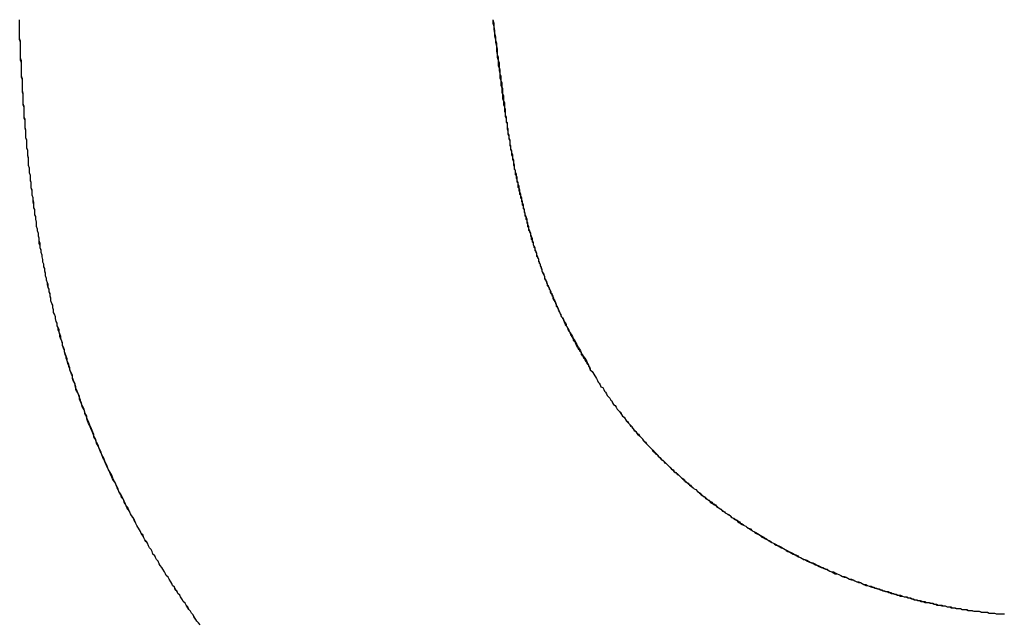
# Model space of a CAD drawing. Extents: x -55 to 3310, y -427 to 1727.
# Tile 36 of 79: x 1013.81 to 1014.911, y 529.299 to 529.975. Entities that reach past the tile are written whole.
import ezdxf

# ---------------------------------------------------------------- set-up
doc = ezdxf.new("R2010")
doc.units = 0
doc.linetypes.add('DURCHGEHEND', pattern=[0])
doc.layers.add('KF_PASSIO_SUB_15_FRONT', color=7, linetype='DURCHGEHEND')

# ---------------------------------------------------------------- blocks, each defined once
blk = doc.blocks.new('KF_PASSIO_SUB_15_FRONT')
at = {"layer": 'KF_PASSIO_SUB_15_FRONT'}
for points in [[(-216.271, -392.464, 0), (-216.273, -392.462, 0), (-216.275, -392.46, 0), (-216.276, -392.458, 0), (-216.278, -392.455, 0), (-216.279, -392.453, 0), (-216.281, -392.451, 0), (-216.282, -392.449, 0), (-216.284, -392.447, 0), (-216.285, -392.444, 0), (-216.287, -392.442, 0), (-216.288, -392.44, 0), (-216.29, -392.438, 0), (-216.291, -392.436, 0), (-216.293, -392.433, 0), (-216.294, -392.431, 0), (-216.296, -392.429, 0), (-216.297, -392.427, 0), (-216.299, -392.424, 0), (-216.3, -392.422, 0), (-216.302, -392.42, 0), (-216.303, -392.418, 0), (-216.304, -392.416, 0), (-216.306, -392.413, 0), (-216.307, -392.411, 0), (-216.309, -392.409, 0), (-216.31, -392.407, 0), (-216.311, -392.405, 0), (-216.313, -392.402, 0), (-216.314, -392.4, 0), (-216.316, -392.398, 0), (-216.317, -392.396, 0), (-216.318, -392.393, 0), (-216.32, -392.391, 0), (-216.321, -392.389, 0), (-216.322, -392.387, 0), (-216.324, -392.385, 0), (-216.325, -392.382, 0), (-216.326, -392.38, 0), (-216.328, -392.378, 0), (-216.329, -392.376, 0), (-216.33, -392.373, 0), (-216.331, -392.371, 0), (-216.333, -392.369, 0), (-216.334, -392.367, 0), (-216.335, -392.365, 0), (-216.337, -392.362, 0), (-216.338, -392.36, 0), (-216.339, -392.358, 0), (-216.34, -392.356, 0), (-216.342, -392.353, 0), (-216.343, -392.351, 0), (-216.344, -392.349, 0), (-216.345, -392.347, 0), (-216.346, -392.344, 0), (-216.348, -392.342, 0), (-216.349, -392.34, 0), (-216.35, -392.338, 0), (-216.351, -392.336, 0), (-216.352, -392.333, 0), (-216.354, -392.331, 0), (-216.355, -392.329, 0), (-216.356, -392.327, 0), (-216.357, -392.324, 0), (-216.358, -392.322, 0), (-216.359, -392.32, 0), (-216.36, -392.318, 0), (-216.362, -392.315, 0), (-216.363, -392.313, 0), (-216.364, -392.311, 0), (-216.365, -392.308, 0), (-216.366, -392.306, 0), (-216.367, -392.304, 0), (-216.368, -392.302, 0), (-216.369, -392.299, 0), (-216.37, -392.297, 0), (-216.371, -392.295, 0), (-216.372, -392.293, 0), (-216.374, -392.29, 0), (-216.375, -392.288, 0), (-216.376, -392.286, 0), (-216.377, -392.284, 0), (-216.378, -392.281, 0), (-216.379, -392.279, 0), (-216.38, -392.277, 0), (-216.381, -392.274, 0), (-216.382, -392.272, 0), (-216.383, -392.27, 0), (-216.384, -392.267, 0), (-216.385, -392.265, 0), (-216.386, -392.263, 0), (-216.387, -392.261, 0), (-216.388, -392.258, 0), (-216.389, -392.256, 0), (-216.39, -392.254, 0), (-216.39, -392.251, 0), (-216.391, -392.249, 0), (-216.392, -392.247, 0), (-216.393, -392.244, 0), (-216.394, -392.242, 0), (-216.395, -392.24, 0), (-216.396, -392.237, 0), (-216.397, -392.235, 0), (-216.398, -392.233, 0), (-216.399, -392.23, 0), (-216.4, -392.228, 0), (-216.4, -392.226, 0), (-216.401, -392.223, 0), (-216.402, -392.221, 0), (-216.403, -392.219, 0), (-216.404, -392.216, 0), (-216.405, -392.214, 0), (-216.406, -392.212, 0), (-216.406, -392.209, 0), (-216.407, -392.207, 0), (-216.408, -392.205, 0), (-216.409, -392.202, 0), (-216.41, -392.2, 0), (-216.411, -392.197, 0), (-216.411, -392.195, 0), (-216.412, -392.193, 0), (-216.413, -392.19, 0), (-216.414, -392.188, 0), (-216.414, -392.185, 0), (-216.415, -392.183, 0), (-216.416, -392.181, 0), (-216.417, -392.178, 0), (-216.418, -392.176, 0), (-216.418, -392.173, 0), (-216.419, -392.171, 0), (-216.42, -392.169, 0), (-216.421, -392.166, 0), (-216.421, -392.164, 0), (-216.422, -392.161, 0), (-216.423, -392.159, 0), (-216.423, -392.157, 0), (-216.424, -392.154, 0), (-216.425, -392.152, 0), (-216.425, -392.149, 0), (-216.426, -392.147, 0), (-216.427, -392.144, 0), (-216.427, -392.142, 0), (-216.428, -392.139, 0), (-216.429, -392.137, 0), (-216.429, -392.134, 0), (-216.43, -392.132, 0), (-216.431, -392.13, 0), (-216.431, -392.127, 0), (-216.432, -392.125, 0), (-216.433, -392.122, 0), (-216.433, -392.12, 0), (-216.434, -392.117, 0), (-216.435, -392.115, 0), (-216.435, -392.112, 0), (-216.436, -392.11, 0), (-216.436, -392.107, 0), (-216.437, -392.105, 0), (-216.438, -392.102, 0), (-216.438, -392.099, 0), (-216.439, -392.097, 0), (-216.439, -392.094, 0), (-216.44, -392.092, 0), (-216.44, -392.089, 0), (-216.441, -392.087, 0), (-216.441, -392.084, 0), (-216.442, -392.082, 0), (-216.443, -392.079, 0), (-216.443, -392.077, 0), (-216.444, -392.074, 0), (-216.444, -392.071, 0), (-216.445, -392.069, 0), (-216.445, -392.066, 0), (-216.446, -392.064, 0), (-216.446, -392.061, 0), (-216.447, -392.059, 0), (-216.447, -392.056, 0), (-216.448, -392.053, 0), (-216.448, -392.051, 0), (-216.449, -392.048, 0), (-216.449, -392.045, 0), (-216.45, -392.043, 0), (-216.45, -392.04, 0), (-216.45, -392.038, 0), (-216.451, -392.035, 0), (-216.451, -392.032, 0), (-216.452, -392.03, 0), (-216.452, -392.027, 0), (-216.453, -392.024, 0), (-216.453, -392.022, 0), (-216.454, -392.019, 0), (-216.454, -392.016, 0), (-216.454, -392.014, 0), (-216.455, -392.011, 0), (-216.455, -392.008, 0), (-216.456, -392.006, 0), (-216.456, -392.003, 0), (-216.456, -392, 0), (-216.457, -391.998, 0), (-216.457, -391.995, 0), (-216.457, -391.992, 0), (-216.458, -391.989, 0), (-216.458, -391.987, 0), (-216.459, -391.984, 0), (-216.459, -391.981, 0), (-216.459, -391.978, 0), (-216.46, -391.976, 0), (-216.46, -391.973, 0), (-216.46, -391.97, 0), (-216.461, -391.967, 0), (-216.461, -391.965, 0), (-216.461, -391.962, 0), (-216.462, -391.959, 0), (-216.462, -391.956, 0), (-216.462, -391.954, 0), (-216.463, -391.951, 0), (-216.463, -391.948, 0), (-216.463, -391.945, 0), (-216.463, -391.942, 0), (-216.464, -391.939, 0), (-216.464, -391.937, 0), (-216.464, -391.934, 0), (-216.465, -391.931, 0), (-216.465, -391.928, 0), (-216.465, -391.925, 0), (-216.465, -391.922, 0), (-216.466, -391.92, 0), (-216.466, -391.917, 0), (-216.466, -391.914, 0), (-216.466, -391.911, 0), (-216.467, -391.908, 0), (-216.467, -391.905, 0), (-216.467, -391.902, 0), (-216.467, -391.899, 0), (-216.468, -391.897, 0), (-216.468, -391.894, 0), (-216.468, -391.891, 0), (-216.468, -391.888, 0), (-216.468, -391.885, 0), (-216.469, -391.882, 0), (-216.469, -391.879, 0), (-216.469, -391.876, 0), (-216.469, -391.873, 0), (-216.469, -391.87, 0), (-216.47, -391.867, 0), (-216.47, -391.864, 0), (-216.47, -391.861, 0), (-216.47, -391.858, 0), (-216.47, -391.855, 0), (-216.471, -391.852, 0), (-216.471, -391.849, 0), (-216.471, -391.846, 0), (-216.471, -391.843, 0), (-216.471, -391.84, 0), (-216.471, -391.837, 0), (-216.471, -391.834, 0), (-216.472, -391.831, 0), (-216.472, -391.828, 0), (-216.472, -391.825, 0), (-216.472, -391.822, 0), (-216.472, -391.819, 0), (-216.472, -391.816, 0), (-216.472, -391.813, 0), (-216.473, -391.81, 0), (-216.473, -391.806, 0), (-216.473, -391.803, 0), (-216.473, -391.8, 0), (-216.473, -391.797, 0), (-216.473, -391.794, 0), (-216.473, -391.791, 0), (-216.473, -391.788, 0)], [(-216.271, -392.464, 0), (-216.273, -392.462, 0), (-216.275, -392.46, 0), (-216.276, -392.458, 0), (-216.278, -392.456, 0), (-216.279, -392.453, 0), (-216.281, -392.451, 0), (-216.282, -392.449, 0), (-216.284, -392.447, 0), (-216.285, -392.445, 0), (-216.287, -392.442, 0), (-216.288, -392.44, 0), (-216.29, -392.438, 0), (-216.291, -392.436, 0), (-216.293, -392.433, 0), (-216.294, -392.431, 0), (-216.296, -392.429, 0), (-216.297, -392.427, 0), (-216.299, -392.425, 0), (-216.3, -392.422, 0), (-216.302, -392.42, 0), (-216.303, -392.418, 0), (-216.304, -392.416, 0), (-216.306, -392.413, 0), (-216.307, -392.411, 0), (-216.309, -392.409, 0), (-216.31, -392.407, 0), (-216.311, -392.405, 0), (-216.313, -392.402, 0), (-216.314, -392.4, 0), (-216.316, -392.398, 0), (-216.317, -392.396, 0), (-216.318, -392.393, 0), (-216.32, -392.391, 0), (-216.321, -392.389, 0), (-216.322, -392.387, 0), (-216.324, -392.385, 0), (-216.325, -392.382, 0), (-216.326, -392.38, 0), (-216.328, -392.378, 0), (-216.329, -392.376, 0), (-216.33, -392.373, 0), (-216.332, -392.371, 0), (-216.333, -392.369, 0), (-216.334, -392.367, 0), (-216.335, -392.364, 0), (-216.337, -392.362, 0), (-216.338, -392.36, 0), (-216.339, -392.358, 0), (-216.341, -392.355, 0), (-216.342, -392.353, 0), (-216.343, -392.351, 0), (-216.344, -392.349, 0), (-216.345, -392.346, 0), (-216.347, -392.344, 0), (-216.348, -392.342, 0), (-216.349, -392.34, 0), (-216.35, -392.337, 0), (-216.352, -392.335, 0), (-216.353, -392.333, 0), (-216.354, -392.331, 0), (-216.355, -392.328, 0), (-216.356, -392.326, 0), (-216.357, -392.324, 0), (-216.359, -392.322, 0), (-216.36, -392.319, 0), (-216.361, -392.317, 0), (-216.362, -392.315, 0), (-216.363, -392.312, 0), (-216.364, -392.31, 0), (-216.365, -392.308, 0), (-216.366, -392.306, 0), (-216.368, -392.303, 0), (-216.369, -392.301, 0), (-216.37, -392.299, 0), (-216.371, -392.297, 0), (-216.372, -392.294, 0), (-216.373, -392.292, 0), (-216.374, -392.29, 0), (-216.375, -392.287, 0), (-216.376, -392.285, 0), (-216.377, -392.283, 0), (-216.378, -392.28, 0), (-216.379, -392.278, 0), (-216.38, -392.276, 0), (-216.381, -392.274, 0), (-216.382, -392.271, 0), (-216.383, -392.269, 0), (-216.384, -392.267, 0), (-216.385, -392.264, 0), (-216.386, -392.262, 0), (-216.387, -392.26, 0), (-216.388, -392.257, 0), (-216.389, -392.255, 0), (-216.39, -392.253, 0), (-216.391, -392.25, 0), (-216.392, -392.248, 0), (-216.393, -392.246, 0), (-216.394, -392.243, 0), (-216.395, -392.241, 0), (-216.396, -392.239, 0), (-216.397, -392.236, 0), (-216.398, -392.234, 0), (-216.398, -392.231, 0), (-216.399, -392.229, 0), (-216.4, -392.227, 0), (-216.401, -392.224, 0), (-216.402, -392.222, 0), (-216.403, -392.22, 0), (-216.404, -392.217, 0), (-216.405, -392.215, 0), (-216.405, -392.213, 0), (-216.406, -392.21, 0), (-216.407, -392.208, 0), (-216.408, -392.205, 0), (-216.409, -392.203, 0), (-216.41, -392.201, 0), (-216.41, -392.198, 0), (-216.411, -392.196, 0), (-216.412, -392.193, 0), (-216.413, -392.191, 0), (-216.414, -392.189, 0), (-216.414, -392.186, 0), (-216.415, -392.184, 0), (-216.416, -392.181, 0), (-216.417, -392.179, 0), (-216.417, -392.177, 0), (-216.418, -392.174, 0), (-216.419, -392.172, 0), (-216.42, -392.169, 0), (-216.42, -392.167, 0), (-216.421, -392.164, 0), (-216.422, -392.162, 0), (-216.423, -392.159, 0), (-216.423, -392.157, 0), (-216.424, -392.155, 0), (-216.425, -392.152, 0), (-216.425, -392.15, 0), (-216.426, -392.147, 0), (-216.427, -392.145, 0), (-216.428, -392.142, 0), (-216.428, -392.14, 0), (-216.429, -392.137, 0), (-216.43, -392.135, 0), (-216.43, -392.132, 0), (-216.431, -392.13, 0), (-216.431, -392.127, 0), (-216.432, -392.125, 0), (-216.433, -392.122, 0), (-216.433, -392.12, 0), (-216.434, -392.117, 0), (-216.435, -392.115, 0), (-216.435, -392.112, 0), (-216.436, -392.11, 0), (-216.436, -392.107, 0), (-216.437, -392.105, 0), (-216.438, -392.102, 0), (-216.438, -392.1, 0), (-216.439, -392.097, 0), (-216.439, -392.095, 0), (-216.44, -392.092, 0), (-216.44, -392.089, 0), (-216.441, -392.087, 0), (-216.442, -392.084, 0), (-216.442, -392.082, 0), (-216.443, -392.079, 0), (-216.443, -392.077, 0), (-216.444, -392.074, 0), (-216.444, -392.072, 0), (-216.445, -392.069, 0), (-216.445, -392.066, 0), (-216.446, -392.064, 0), (-216.446, -392.061, 0), (-216.447, -392.059, 0), (-216.447, -392.056, 0), (-216.448, -392.053, 0), (-216.448, -392.051, 0), (-216.449, -392.048, 0), (-216.449, -392.046, 0), (-216.45, -392.043, 0), (-216.45, -392.04, 0), (-216.451, -392.038, 0), (-216.451, -392.035, 0), (-216.451, -392.032, 0), (-216.452, -392.03, 0), (-216.452, -392.027, 0), (-216.453, -392.024, 0), (-216.453, -392.022, 0), (-216.454, -392.019, 0), (-216.454, -392.016, 0), (-216.454, -392.014, 0), (-216.455, -392.011, 0), (-216.455, -392.008, 0), (-216.456, -392.006, 0), (-216.456, -392.003, 0), (-216.456, -392, 0), (-216.457, -391.998, 0), (-216.457, -391.995, 0), (-216.458, -391.992, 0), (-216.458, -391.99, 0), (-216.458, -391.987, 0), (-216.459, -391.984, 0), (-216.459, -391.981, 0), (-216.459, -391.979, 0), (-216.46, -391.976, 0), (-216.46, -391.973, 0), (-216.46, -391.97, 0), (-216.461, -391.968, 0), (-216.461, -391.965, 0), (-216.461, -391.962, 0), (-216.462, -391.959, 0), (-216.462, -391.957, 0), (-216.462, -391.954, 0), (-216.463, -391.951, 0), (-216.463, -391.948, 0), (-216.463, -391.946, 0), (-216.463, -391.943, 0), (-216.464, -391.94, 0), (-216.464, -391.937, 0), (-216.464, -391.934, 0), (-216.465, -391.932, 0), (-216.465, -391.929, 0), (-216.465, -391.926, 0), (-216.465, -391.923, 0), (-216.466, -391.92, 0), (-216.466, -391.917, 0), (-216.466, -391.915, 0), (-216.466, -391.912, 0), (-216.467, -391.909, 0), (-216.467, -391.906, 0), (-216.467, -391.903, 0), (-216.467, -391.9, 0), (-216.468, -391.898, 0), (-216.468, -391.895, 0), (-216.468, -391.892, 0), (-216.468, -391.889, 0), (-216.468, -391.886, 0), (-216.469, -391.883, 0), (-216.469, -391.88, 0), (-216.469, -391.877, 0), (-216.469, -391.874, 0), (-216.469, -391.871, 0), (-216.47, -391.869, 0), (-216.47, -391.866, 0), (-216.47, -391.863, 0), (-216.47, -391.86, 0), (-216.47, -391.857, 0), (-216.47, -391.854, 0), (-216.471, -391.851, 0), (-216.471, -391.848, 0), (-216.471, -391.845, 0), (-216.471, -391.842, 0), (-216.471, -391.839, 0), (-216.471, -391.836, 0), (-216.472, -391.833, 0), (-216.472, -391.83, 0), (-216.472, -391.827, 0), (-216.472, -391.824, 0), (-216.472, -391.821, 0), (-216.472, -391.818, 0), (-216.472, -391.815, 0), (-216.472, -391.812, 0), (-216.473, -391.809, 0), (-216.473, -391.806, 0), (-216.473, -391.803, 0), (-216.473, -391.8, 0), (-216.473, -391.797, 0), (-216.473, -391.794, 0), (-216.473, -391.791, 0), (-216.473, -391.788, 0)], [(-215.944, -391.788, 0), (-215.944, -391.792, 0), (-215.943, -391.795, 0), (-215.943, -391.799, 0), (-215.942, -391.803, 0), (-215.942, -391.806, 0), (-215.941, -391.81, 0), (-215.941, -391.813, 0), (-215.94, -391.817, 0), (-215.94, -391.82, 0), (-215.94, -391.823, 0), (-215.939, -391.827, 0), (-215.939, -391.83, 0), (-215.938, -391.833, 0), (-215.938, -391.836, 0), (-215.938, -391.839, 0), (-215.937, -391.842, 0), (-215.937, -391.845, 0), (-215.936, -391.848, 0), (-215.936, -391.851, 0), (-215.936, -391.853, 0), (-215.935, -391.856, 0), (-215.935, -391.859, 0), (-215.935, -391.861, 0), (-215.934, -391.864, 0), (-215.934, -391.866, 0), (-215.934, -391.869, 0), (-215.933, -391.871, 0), (-215.933, -391.874, 0), (-215.933, -391.876, 0), (-215.932, -391.879, 0), (-215.932, -391.881, 0), (-215.932, -391.883, 0), (-215.931, -391.885, 0), (-215.931, -391.888, 0), (-215.931, -391.89, 0), (-215.93, -391.892, 0), (-215.93, -391.894, 0), (-215.93, -391.896, 0), (-215.929, -391.898, 0), (-215.929, -391.9, 0), (-215.929, -391.902, 0), (-215.928, -391.904, 0), (-215.928, -391.906, 0), (-215.928, -391.908, 0), (-215.928, -391.91, 0), (-215.927, -391.912, 0), (-215.927, -391.914, 0), (-215.927, -391.916, 0), (-215.926, -391.918, 0), (-215.926, -391.919, 0), (-215.926, -391.921, 0), (-215.925, -391.923, 0), (-215.925, -391.925, 0), (-215.925, -391.926, 0), (-215.925, -391.928, 0), (-215.924, -391.93, 0), (-215.924, -391.931, 0), (-215.924, -391.933, 0), (-215.923, -391.935, 0), (-215.923, -391.936, 0), (-215.923, -391.938, 0), (-215.923, -391.939, 0), (-215.922, -391.941, 0), (-215.922, -391.943, 0), (-215.922, -391.944, 0), (-215.921, -391.946, 0), (-215.921, -391.947, 0), (-215.921, -391.949, 0), (-215.921, -391.95, 0), (-215.92, -391.952, 0), (-215.92, -391.953, 0), (-215.92, -391.955, 0), (-215.919, -391.956, 0), (-215.919, -391.958, 0), (-215.919, -391.959, 0), (-215.919, -391.961, 0), (-215.918, -391.962, 0), (-215.918, -391.963, 0), (-215.918, -391.965, 0), (-215.917, -391.966, 0), (-215.917, -391.968, 0), (-215.917, -391.969, 0), (-215.916, -391.97, 0), (-215.916, -391.972, 0), (-215.916, -391.973, 0), (-215.916, -391.975, 0), (-215.915, -391.976, 0), (-215.915, -391.977, 0), (-215.915, -391.979, 0), (-215.914, -391.98, 0), (-215.914, -391.982, 0), (-215.914, -391.983, 0), (-215.913, -391.984, 0), (-215.913, -391.986, 0), (-215.913, -391.987, 0), (-215.912, -391.988, 0), (-215.912, -391.99, 0), (-215.912, -391.991, 0), (-215.911, -391.992, 0), (-215.911, -391.994, 0), (-215.911, -391.995, 0), (-215.91, -391.996, 0), (-215.91, -391.998, 0), (-215.91, -391.999, 0), (-215.909, -392, 0), (-215.909, -392.002, 0), (-215.909, -392.003, 0), (-215.908, -392.004, 0), (-215.908, -392.006, 0), (-215.908, -392.007, 0), (-215.907, -392.008, 0), (-215.907, -392.01, 0), (-215.907, -392.011, 0), (-215.906, -392.012, 0), (-215.906, -392.014, 0), (-215.906, -392.015, 0), (-215.905, -392.016, 0), (-215.905, -392.018, 0), (-215.905, -392.019, 0), (-215.904, -392.02, 0), (-215.904, -392.022, 0), (-215.904, -392.023, 0), (-215.903, -392.024, 0), (-215.903, -392.025, 0), (-215.902, -392.027, 0), (-215.902, -392.028, 0), (-215.902, -392.029, 0), (-215.901, -392.031, 0), (-215.901, -392.032, 0), (-215.901, -392.033, 0), (-215.9, -392.034, 0), (-215.9, -392.036, 0), (-215.899, -392.037, 0), (-215.899, -392.038, 0), (-215.899, -392.039, 0), (-215.898, -392.041, 0), (-215.898, -392.042, 0), (-215.897, -392.043, 0), (-215.897, -392.044, 0), (-215.897, -392.046, 0), (-215.896, -392.047, 0), (-215.896, -392.048, 0), (-215.895, -392.049, 0), (-215.895, -392.051, 0), (-215.895, -392.052, 0), (-215.894, -392.053, 0), (-215.894, -392.054, 0), (-215.893, -392.055, 0), (-215.893, -392.057, 0), (-215.893, -392.058, 0), (-215.892, -392.059, 0), (-215.892, -392.06, 0), (-215.891, -392.061, 0), (-215.891, -392.063, 0), (-215.89, -392.064, 0), (-215.89, -392.065, 0), (-215.89, -392.066, 0), (-215.889, -392.067, 0), (-215.889, -392.069, 0), (-215.888, -392.07, 0), (-215.888, -392.071, 0), (-215.887, -392.072, 0), (-215.887, -392.073, 0), (-215.886, -392.075, 0), (-215.886, -392.076, 0), (-215.886, -392.077, 0), (-215.885, -392.078, 0), (-215.885, -392.079, 0), (-215.884, -392.08, 0), (-215.884, -392.082, 0), (-215.883, -392.083, 0), (-215.883, -392.084, 0), (-215.882, -392.085, 0), (-215.882, -392.086, 0), (-215.881, -392.088, 0), (-215.881, -392.089, 0), (-215.88, -392.09, 0), (-215.88, -392.091, 0), (-215.879, -392.092, 0), (-215.879, -392.093, 0), (-215.878, -392.094, 0), (-215.878, -392.096, 0), (-215.877, -392.097, 0), (-215.877, -392.098, 0), (-215.876, -392.099, 0), (-215.876, -392.1, 0), (-215.875, -392.101, 0), (-215.875, -392.103, 0), (-215.874, -392.104, 0), (-215.874, -392.105, 0), (-215.873, -392.106, 0), (-215.873, -392.107, 0), (-215.872, -392.108, 0), (-215.872, -392.109, 0), (-215.871, -392.111, 0), (-215.871, -392.112, 0), (-215.87, -392.113, 0), (-215.87, -392.114, 0), (-215.869, -392.115, 0), (-215.869, -392.116, 0), (-215.868, -392.117, 0), (-215.868, -392.119, 0), (-215.867, -392.12, 0), (-215.866, -392.121, 0), (-215.866, -392.122, 0), (-215.865, -392.123, 0), (-215.865, -392.124, 0), (-215.864, -392.125, 0), (-215.864, -392.126, 0), (-215.863, -392.128, 0), (-215.863, -392.129, 0), (-215.862, -392.13, 0), (-215.861, -392.131, 0), (-215.861, -392.132, 0), (-215.86, -392.133, 0), (-215.86, -392.134, 0), (-215.859, -392.136, 0), (-215.858, -392.137, 0), (-215.858, -392.138, 0), (-215.857, -392.139, 0), (-215.857, -392.14, 0), (-215.856, -392.141, 0), (-215.856, -392.142, 0), (-215.855, -392.143, 0), (-215.854, -392.145, 0), (-215.854, -392.146, 0), (-215.853, -392.147, 0), (-215.852, -392.148, 0), (-215.852, -392.149, 0), (-215.851, -392.15, 0), (-215.851, -392.151, 0), (-215.85, -392.153, 0), (-215.849, -392.154, 0), (-215.849, -392.155, 0), (-215.848, -392.156, 0), (-215.847, -392.157, 0), (-215.847, -392.158, 0), (-215.846, -392.159, 0), (-215.845, -392.16, 0), (-215.845, -392.162, 0), (-215.844, -392.163, 0), (-215.843, -392.164, 0), (-215.843, -392.165, 0), (-215.842, -392.166, 0), (-215.841, -392.167, 0), (-215.841, -392.168, 0), (-215.84, -392.17, 0), (-215.839, -392.171, 0), (-215.839, -392.172, 0), (-215.838, -392.173, 0), (-215.837, -392.174, 0), (-215.837, -392.175, 0), (-215.836, -392.176, 0), (-215.835, -392.178, 0), (-215.835, -392.179, 0)], [(-215.944, -391.788, 0), (-215.943, -391.792, 0), (-215.943, -391.796, 0), (-215.942, -391.8, 0), (-215.942, -391.803, 0), (-215.941, -391.807, 0), (-215.941, -391.811, 0), (-215.94, -391.814, 0), (-215.94, -391.817, 0), (-215.939, -391.821, 0), (-215.939, -391.824, 0), (-215.939, -391.827, 0), (-215.938, -391.83, 0), (-215.938, -391.833, 0), (-215.937, -391.836, 0), (-215.937, -391.838, 0), (-215.937, -391.841, 0), (-215.936, -391.844, 0), (-215.936, -391.846, 0), (-215.936, -391.849, 0), (-215.935, -391.851, 0), (-215.935, -391.854, 0), (-215.935, -391.856, 0), (-215.934, -391.858, 0), (-215.934, -391.861, 0), (-215.934, -391.863, 0), (-215.933, -391.865, 0), (-215.933, -391.867, 0), (-215.933, -391.869, 0), (-215.933, -391.871, 0), (-215.932, -391.873, 0), (-215.932, -391.875, 0), (-215.932, -391.877, 0), (-215.932, -391.879, 0), (-215.931, -391.881, 0), (-215.931, -391.883, 0), (-215.931, -391.884, 0), (-215.931, -391.886, 0), (-215.93, -391.888, 0), (-215.93, -391.89, 0), (-215.93, -391.891, 0), (-215.93, -391.893, 0), (-215.93, -391.895, 0), (-215.929, -391.897, 0), (-215.929, -391.898, 0), (-215.929, -391.9, 0), (-215.929, -391.902, 0), (-215.928, -391.903, 0), (-215.928, -391.905, 0), (-215.928, -391.907, 0), (-215.928, -391.908, 0), (-215.927, -391.91, 0), (-215.927, -391.912, 0), (-215.927, -391.913, 0), (-215.927, -391.915, 0), (-215.926, -391.917, 0), (-215.926, -391.918, 0), (-215.926, -391.92, 0), (-215.925, -391.922, 0), (-215.925, -391.923, 0), (-215.925, -391.925, 0), (-215.925, -391.927, 0), (-215.924, -391.929, 0), (-215.924, -391.93, 0), (-215.924, -391.932, 0), (-215.923, -391.934, 0), (-215.923, -391.936, 0), (-215.923, -391.937, 0), (-215.922, -391.939, 0), (-215.922, -391.941, 0), (-215.922, -391.943, 0), (-215.921, -391.945, 0), (-215.921, -391.947, 0), (-215.921, -391.948, 0), (-215.92, -391.95, 0), (-215.92, -391.952, 0), (-215.92, -391.954, 0), (-215.919, -391.956, 0), (-215.919, -391.958, 0), (-215.918, -391.96, 0), (-215.918, -391.962, 0), (-215.917, -391.964, 0), (-215.917, -391.966, 0), (-215.917, -391.968, 0), (-215.916, -391.97, 0), (-215.916, -391.972, 0), (-215.915, -391.974, 0), (-215.915, -391.976, 0), (-215.914, -391.978, 0), (-215.914, -391.98, 0), (-215.913, -391.983, 0), (-215.913, -391.985, 0), (-215.912, -391.987, 0), (-215.912, -391.989, 0), (-215.911, -391.991, 0), (-215.911, -391.993, 0), (-215.91, -391.995, 0), (-215.91, -391.998, 0), (-215.909, -392, 0), (-215.909, -392.002, 0), (-215.908, -392.004, 0), (-215.908, -392.006, 0), (-215.907, -392.008, 0), (-215.906, -392.011, 0), (-215.906, -392.013, 0), (-215.905, -392.015, 0), (-215.905, -392.017, 0), (-215.904, -392.019, 0), (-215.904, -392.022, 0), (-215.903, -392.024, 0), (-215.902, -392.026, 0), (-215.902, -392.028, 0), (-215.901, -392.03, 0), (-215.9, -392.032, 0), (-215.9, -392.035, 0), (-215.899, -392.037, 0), (-215.899, -392.039, 0), (-215.898, -392.041, 0), (-215.897, -392.043, 0), (-215.897, -392.045, 0), (-215.896, -392.047, 0), (-215.895, -392.049, 0), (-215.895, -392.051, 0), (-215.894, -392.053, 0), (-215.893, -392.055, 0), (-215.893, -392.057, 0), (-215.892, -392.059, 0), (-215.891, -392.061, 0), (-215.891, -392.063, 0), (-215.89, -392.065, 0), (-215.889, -392.067, 0), (-215.889, -392.069, 0), (-215.888, -392.071, 0), (-215.887, -392.073, 0), (-215.886, -392.075, 0), (-215.886, -392.077, 0), (-215.885, -392.079, 0), (-215.884, -392.081, 0), (-215.883, -392.083, 0), (-215.883, -392.085, 0), (-215.882, -392.086, 0), (-215.881, -392.088, 0), (-215.88, -392.09, 0), (-215.88, -392.092, 0), (-215.879, -392.094, 0), (-215.878, -392.095, 0), (-215.877, -392.097, 0), (-215.877, -392.099, 0), (-215.876, -392.101, 0), (-215.875, -392.102, 0), (-215.874, -392.104, 0), (-215.873, -392.106, 0), (-215.873, -392.108, 0), (-215.872, -392.109, 0), (-215.871, -392.111, 0), (-215.87, -392.113, 0), (-215.869, -392.115, 0), (-215.869, -392.116, 0), (-215.868, -392.118, 0), (-215.867, -392.12, 0), (-215.866, -392.121, 0), (-215.865, -392.123, 0), (-215.864, -392.125, 0), (-215.863, -392.126, 0), (-215.862, -392.128, 0), (-215.862, -392.13, 0), (-215.861, -392.131, 0), (-215.86, -392.133, 0), (-215.859, -392.135, 0), (-215.858, -392.137, 0), (-215.857, -392.138, 0), (-215.856, -392.14, 0), (-215.855, -392.142, 0), (-215.854, -392.144, 0), (-215.853, -392.145, 0), (-215.852, -392.147, 0), (-215.851, -392.149, 0), (-215.85, -392.151, 0), (-215.849, -392.153, 0), (-215.848, -392.154, 0), (-215.847, -392.156, 0), (-215.846, -392.158, 0), (-215.845, -392.16, 0), (-215.844, -392.162, 0), (-215.843, -392.164, 0), (-215.841, -392.166, 0), (-215.84, -392.168, 0), (-215.839, -392.17, 0), (-215.838, -392.172, 0), (-215.837, -392.174, 0), (-215.836, -392.177, 0), (-215.835, -392.179, 0)], [(-215.835, -392.179, 0), (-215.833, -392.181, 0), (-215.832, -392.182, 0), (-215.831, -392.184, 0), (-215.83, -392.186, 0), (-215.829, -392.187, 0), (-215.828, -392.189, 0), (-215.827, -392.191, 0), (-215.826, -392.193, 0), (-215.825, -392.194, 0), (-215.824, -392.196, 0), (-215.823, -392.198, 0), (-215.821, -392.199, 0), (-215.82, -392.201, 0), (-215.819, -392.203, 0), (-215.818, -392.204, 0), (-215.817, -392.206, 0), (-215.816, -392.208, 0), (-215.815, -392.209, 0), (-215.813, -392.211, 0), (-215.812, -392.213, 0), (-215.811, -392.214, 0), (-215.81, -392.216, 0), (-215.809, -392.218, 0), (-215.807, -392.219, 0), (-215.806, -392.221, 0), (-215.805, -392.223, 0), (-215.804, -392.224, 0), (-215.802, -392.226, 0), (-215.801, -392.227, 0), (-215.8, -392.229, 0), (-215.799, -392.231, 0), (-215.797, -392.232, 0), (-215.796, -392.234, 0), (-215.795, -392.235, 0), (-215.794, -392.237, 0), (-215.792, -392.239, 0), (-215.791, -392.24, 0), (-215.79, -392.242, 0), (-215.788, -392.243, 0), (-215.787, -392.245, 0), (-215.786, -392.247, 0), (-215.784, -392.248, 0), (-215.783, -392.25, 0), (-215.782, -392.251, 0), (-215.78, -392.253, 0), (-215.779, -392.254, 0), (-215.777, -392.256, 0), (-215.776, -392.257, 0), (-215.775, -392.259, 0), (-215.773, -392.26, 0), (-215.772, -392.262, 0), (-215.771, -392.263, 0), (-215.769, -392.265, 0), (-215.768, -392.266, 0), (-215.766, -392.268, 0), (-215.765, -392.269, 0), (-215.763, -392.271, 0), (-215.762, -392.272, 0), (-215.76, -392.274, 0), (-215.759, -392.275, 0), (-215.758, -392.277, 0), (-215.756, -392.278, 0), (-215.755, -392.28, 0), (-215.753, -392.281, 0), (-215.752, -392.283, 0), (-215.75, -392.284, 0), (-215.749, -392.285, 0), (-215.747, -392.287, 0), (-215.746, -392.288, 0), (-215.744, -392.29, 0), (-215.743, -392.291, 0), (-215.741, -392.293, 0), (-215.74, -392.294, 0), (-215.738, -392.295, 0), (-215.736, -392.297, 0), (-215.735, -392.298, 0), (-215.733, -392.3, 0), (-215.732, -392.301, 0), (-215.73, -392.302, 0), (-215.729, -392.304, 0), (-215.727, -392.305, 0), (-215.725, -392.306, 0), (-215.724, -392.308, 0), (-215.722, -392.309, 0), (-215.721, -392.31, 0), (-215.719, -392.312, 0), (-215.717, -392.313, 0), (-215.716, -392.314, 0), (-215.714, -392.316, 0), (-215.713, -392.317, 0), (-215.711, -392.318, 0), (-215.709, -392.32, 0), (-215.708, -392.321, 0), (-215.706, -392.322, 0), (-215.704, -392.324, 0), (-215.703, -392.325, 0), (-215.701, -392.326, 0), (-215.699, -392.327, 0), (-215.698, -392.329, 0), (-215.696, -392.33, 0), (-215.694, -392.331, 0), (-215.693, -392.332, 0), (-215.691, -392.334, 0), (-215.689, -392.335, 0), (-215.688, -392.336, 0), (-215.686, -392.337, 0), (-215.684, -392.339, 0), (-215.682, -392.34, 0), (-215.681, -392.341, 0), (-215.679, -392.342, 0), (-215.677, -392.344, 0), (-215.675, -392.345, 0), (-215.674, -392.346, 0), (-215.672, -392.347, 0), (-215.67, -392.348, 0), (-215.668, -392.349, 0), (-215.667, -392.351, 0), (-215.665, -392.352, 0), (-215.663, -392.353, 0), (-215.661, -392.354, 0), (-215.66, -392.355, 0), (-215.658, -392.356, 0), (-215.656, -392.357, 0), (-215.654, -392.359, 0), (-215.652, -392.36, 0), (-215.651, -392.361, 0), (-215.649, -392.362, 0), (-215.647, -392.363, 0), (-215.645, -392.364, 0), (-215.643, -392.365, 0), (-215.641, -392.366, 0), (-215.64, -392.367, 0), (-215.638, -392.368, 0), (-215.636, -392.37, 0), (-215.634, -392.371, 0), (-215.632, -392.372, 0), (-215.63, -392.373, 0), (-215.629, -392.374, 0), (-215.627, -392.375, 0), (-215.625, -392.376, 0), (-215.623, -392.377, 0), (-215.621, -392.378, 0), (-215.619, -392.379, 0), (-215.617, -392.38, 0), (-215.616, -392.381, 0), (-215.614, -392.382, 0), (-215.612, -392.383, 0), (-215.61, -392.384, 0), (-215.608, -392.385, 0), (-215.606, -392.386, 0), (-215.604, -392.387, 0), (-215.602, -392.388, 0), (-215.6, -392.389, 0), (-215.598, -392.39, 0), (-215.597, -392.391, 0), (-215.595, -392.391, 0), (-215.593, -392.392, 0), (-215.591, -392.393, 0), (-215.589, -392.394, 0), (-215.587, -392.395, 0), (-215.585, -392.396, 0), (-215.583, -392.397, 0), (-215.581, -392.398, 0), (-215.579, -392.399, 0), (-215.577, -392.4, 0), (-215.575, -392.4, 0), (-215.573, -392.401, 0), (-215.571, -392.402, 0), (-215.569, -392.403, 0), (-215.567, -392.404, 0), (-215.565, -392.405, 0), (-215.563, -392.405, 0), (-215.561, -392.406, 0), (-215.559, -392.407, 0), (-215.557, -392.408, 0), (-215.555, -392.409, 0), (-215.553, -392.41, 0), (-215.551, -392.41, 0), (-215.549, -392.411, 0), (-215.547, -392.412, 0), (-215.545, -392.413, 0), (-215.543, -392.413, 0), (-215.541, -392.414, 0), (-215.539, -392.415, 0), (-215.537, -392.416, 0), (-215.535, -392.416, 0), (-215.533, -392.417, 0), (-215.531, -392.418, 0), (-215.529, -392.419, 0), (-215.527, -392.419, 0), (-215.525, -392.42, 0), (-215.523, -392.421, 0), (-215.521, -392.421, 0), (-215.519, -392.422, 0), (-215.517, -392.423, 0), (-215.515, -392.423, 0), (-215.513, -392.424, 0), (-215.511, -392.425, 0), (-215.509, -392.425, 0), (-215.507, -392.426, 0), (-215.505, -392.427, 0), (-215.503, -392.427, 0), (-215.501, -392.428, 0), (-215.499, -392.428, 0), (-215.497, -392.429, 0), (-215.495, -392.43, 0), (-215.493, -392.43, 0), (-215.491, -392.431, 0), (-215.488, -392.431, 0), (-215.486, -392.432, 0), (-215.484, -392.433, 0), (-215.482, -392.433, 0), (-215.48, -392.434, 0), (-215.478, -392.434, 0), (-215.476, -392.435, 0), (-215.474, -392.435, 0), (-215.472, -392.436, 0), (-215.47, -392.436, 0), (-215.468, -392.437, 0), (-215.466, -392.437, 0), (-215.463, -392.438, 0), (-215.461, -392.438, 0), (-215.459, -392.439, 0), (-215.457, -392.439, 0), (-215.455, -392.44, 0), (-215.453, -392.44, 0), (-215.451, -392.441, 0), (-215.449, -392.441, 0), (-215.447, -392.442, 0), (-215.445, -392.442, 0), (-215.442, -392.442, 0), (-215.44, -392.443, 0), (-215.438, -392.443, 0), (-215.436, -392.444, 0), (-215.434, -392.444, 0), (-215.432, -392.444, 0), (-215.43, -392.445, 0), (-215.428, -392.445, 0), (-215.426, -392.446, 0), (-215.423, -392.446, 0), (-215.421, -392.446, 0), (-215.419, -392.447, 0), (-215.417, -392.447, 0), (-215.415, -392.447, 0), (-215.413, -392.448, 0), (-215.411, -392.448, 0), (-215.409, -392.448, 0), (-215.406, -392.449, 0), (-215.404, -392.449, 0), (-215.402, -392.449, 0), (-215.4, -392.449, 0), (-215.398, -392.45, 0), (-215.396, -392.45, 0), (-215.394, -392.45, 0), (-215.392, -392.45, 0), (-215.389, -392.451, 0), (-215.387, -392.451, 0), (-215.385, -392.451, 0), (-215.383, -392.451, 0), (-215.381, -392.452, 0), (-215.379, -392.452, 0), (-215.377, -392.452, 0), (-215.374, -392.452, 0), (-215.372, -392.452, 0)], [(-215.835, -392.179, 0), (-215.833, -392.181, 0), (-215.832, -392.182, 0), (-215.831, -392.184, 0), (-215.83, -392.186, 0), (-215.829, -392.187, 0), (-215.828, -392.189, 0), (-215.827, -392.191, 0), (-215.826, -392.193, 0), (-215.825, -392.194, 0), (-215.824, -392.196, 0), (-215.823, -392.198, 0), (-215.821, -392.199, 0), (-215.82, -392.201, 0), (-215.819, -392.203, 0), (-215.818, -392.204, 0), (-215.817, -392.206, 0), (-215.816, -392.208, 0), (-215.815, -392.209, 0), (-215.813, -392.211, 0), (-215.812, -392.213, 0), (-215.811, -392.214, 0), (-215.81, -392.216, 0), (-215.809, -392.218, 0), (-215.807, -392.219, 0), (-215.806, -392.221, 0), (-215.805, -392.223, 0), (-215.804, -392.224, 0), (-215.802, -392.226, 0), (-215.801, -392.228, 0), (-215.8, -392.229, 0), (-215.799, -392.231, 0), (-215.797, -392.232, 0), (-215.796, -392.234, 0), (-215.795, -392.236, 0), (-215.793, -392.237, 0), (-215.792, -392.239, 0), (-215.791, -392.24, 0), (-215.789, -392.242, 0), (-215.788, -392.244, 0), (-215.787, -392.245, 0), (-215.785, -392.247, 0), (-215.784, -392.248, 0), (-215.783, -392.25, 0), (-215.781, -392.251, 0), (-215.78, -392.253, 0), (-215.779, -392.254, 0), (-215.777, -392.256, 0), (-215.776, -392.258, 0), (-215.775, -392.259, 0), (-215.773, -392.261, 0), (-215.772, -392.262, 0), (-215.77, -392.264, 0), (-215.769, -392.265, 0), (-215.767, -392.267, 0), (-215.766, -392.268, 0), (-215.765, -392.27, 0), (-215.763, -392.271, 0), (-215.762, -392.273, 0), (-215.76, -392.274, 0), (-215.759, -392.276, 0), (-215.757, -392.277, 0), (-215.756, -392.279, 0), (-215.754, -392.28, 0), (-215.753, -392.281, 0), (-215.751, -392.283, 0), (-215.75, -392.284, 0), (-215.748, -392.286, 0), (-215.747, -392.287, 0), (-215.745, -392.289, 0), (-215.744, -392.29, 0), (-215.742, -392.291, 0), (-215.741, -392.293, 0), (-215.739, -392.294, 0), (-215.738, -392.296, 0), (-215.736, -392.297, 0), (-215.735, -392.298, 0), (-215.733, -392.3, 0), (-215.731, -392.301, 0), (-215.73, -392.303, 0), (-215.728, -392.304, 0), (-215.727, -392.305, 0), (-215.725, -392.307, 0), (-215.723, -392.308, 0), (-215.722, -392.309, 0), (-215.72, -392.311, 0), (-215.719, -392.312, 0), (-215.717, -392.313, 0), (-215.715, -392.315, 0), (-215.714, -392.316, 0), (-215.712, -392.317, 0), (-215.711, -392.319, 0), (-215.709, -392.32, 0), (-215.707, -392.321, 0), (-215.706, -392.323, 0), (-215.704, -392.324, 0), (-215.702, -392.325, 0), (-215.701, -392.327, 0), (-215.699, -392.328, 0), (-215.697, -392.329, 0), (-215.695, -392.33, 0), (-215.694, -392.332, 0), (-215.692, -392.333, 0), (-215.69, -392.334, 0), (-215.689, -392.335, 0), (-215.687, -392.337, 0), (-215.685, -392.338, 0), (-215.684, -392.339, 0), (-215.682, -392.34, 0), (-215.68, -392.341, 0), (-215.678, -392.343, 0), (-215.677, -392.344, 0), (-215.675, -392.345, 0), (-215.673, -392.346, 0), (-215.671, -392.347, 0), (-215.67, -392.349, 0), (-215.668, -392.35, 0), (-215.666, -392.351, 0), (-215.664, -392.352, 0), (-215.663, -392.353, 0), (-215.661, -392.354, 0), (-215.659, -392.356, 0), (-215.657, -392.357, 0), (-215.655, -392.358, 0), (-215.654, -392.359, 0), (-215.652, -392.36, 0), (-215.65, -392.361, 0), (-215.648, -392.362, 0), (-215.646, -392.363, 0), (-215.644, -392.365, 0), (-215.643, -392.366, 0), (-215.641, -392.367, 0), (-215.639, -392.368, 0), (-215.637, -392.369, 0), (-215.635, -392.37, 0), (-215.633, -392.371, 0), (-215.632, -392.372, 0), (-215.63, -392.373, 0), (-215.628, -392.374, 0), (-215.626, -392.375, 0), (-215.624, -392.376, 0), (-215.622, -392.377, 0), (-215.62, -392.378, 0), (-215.619, -392.379, 0), (-215.617, -392.38, 0), (-215.615, -392.381, 0), (-215.613, -392.382, 0), (-215.611, -392.383, 0), (-215.609, -392.384, 0), (-215.607, -392.385, 0), (-215.605, -392.386, 0), (-215.603, -392.387, 0), (-215.602, -392.388, 0), (-215.6, -392.389, 0), (-215.598, -392.39, 0), (-215.596, -392.391, 0), (-215.594, -392.392, 0), (-215.592, -392.393, 0), (-215.59, -392.394, 0), (-215.588, -392.395, 0), (-215.586, -392.395, 0), (-215.584, -392.396, 0), (-215.582, -392.397, 0), (-215.58, -392.398, 0), (-215.578, -392.399, 0), (-215.576, -392.4, 0), (-215.574, -392.401, 0), (-215.572, -392.402, 0), (-215.57, -392.402, 0), (-215.569, -392.403, 0), (-215.567, -392.404, 0), (-215.565, -392.405, 0), (-215.563, -392.406, 0), (-215.561, -392.407, 0), (-215.559, -392.407, 0), (-215.557, -392.408, 0), (-215.555, -392.409, 0), (-215.553, -392.41, 0), (-215.551, -392.411, 0), (-215.549, -392.411, 0), (-215.547, -392.412, 0), (-215.545, -392.413, 0), (-215.543, -392.414, 0), (-215.541, -392.414, 0), (-215.539, -392.415, 0), (-215.537, -392.416, 0), (-215.535, -392.417, 0), (-215.533, -392.417, 0), (-215.531, -392.418, 0), (-215.529, -392.419, 0), (-215.527, -392.42, 0), (-215.525, -392.42, 0), (-215.523, -392.421, 0), (-215.52, -392.422, 0), (-215.518, -392.422, 0), (-215.516, -392.423, 0), (-215.514, -392.424, 0), (-215.512, -392.424, 0), (-215.51, -392.425, 0), (-215.508, -392.426, 0), (-215.506, -392.426, 0), (-215.504, -392.427, 0), (-215.502, -392.427, 0), (-215.5, -392.428, 0), (-215.498, -392.429, 0), (-215.496, -392.429, 0), (-215.494, -392.43, 0), (-215.492, -392.431, 0), (-215.49, -392.431, 0), (-215.488, -392.432, 0), (-215.486, -392.432, 0), (-215.484, -392.433, 0), (-215.481, -392.433, 0), (-215.479, -392.434, 0), (-215.477, -392.434, 0), (-215.475, -392.435, 0), (-215.473, -392.436, 0), (-215.471, -392.436, 0), (-215.469, -392.437, 0), (-215.467, -392.437, 0), (-215.465, -392.438, 0), (-215.463, -392.438, 0), (-215.461, -392.439, 0), (-215.459, -392.439, 0), (-215.456, -392.439, 0), (-215.454, -392.44, 0), (-215.452, -392.44, 0), (-215.45, -392.441, 0), (-215.448, -392.441, 0), (-215.446, -392.442, 0), (-215.444, -392.442, 0), (-215.442, -392.443, 0), (-215.44, -392.443, 0), (-215.438, -392.443, 0), (-215.436, -392.444, 0), (-215.433, -392.444, 0), (-215.431, -392.445, 0), (-215.429, -392.445, 0), (-215.427, -392.445, 0), (-215.425, -392.446, 0), (-215.423, -392.446, 0), (-215.421, -392.446, 0), (-215.419, -392.447, 0), (-215.417, -392.447, 0), (-215.414, -392.447, 0), (-215.412, -392.448, 0), (-215.41, -392.448, 0), (-215.408, -392.448, 0), (-215.406, -392.449, 0), (-215.404, -392.449, 0), (-215.402, -392.449, 0), (-215.4, -392.449, 0), (-215.397, -392.45, 0), (-215.395, -392.45, 0), (-215.393, -392.45, 0), (-215.391, -392.45, 0), (-215.389, -392.451, 0), (-215.387, -392.451, 0), (-215.385, -392.451, 0), (-215.383, -392.451, 0), (-215.38, -392.452, 0), (-215.378, -392.452, 0), (-215.376, -392.452, 0), (-215.374, -392.452, 0), (-215.372, -392.452, 0)]]:
    blk.add_polyline3d(points, dxfattribs=at)

msp = doc.modelspace()

# ---------------------------------------------------------------- block references
at = {"layer": 'KF_PASSIO_SUB_15_FRONT'}
msp.add_blockref('KF_PASSIO_SUB_15_FRONT', (1230.2834, 921.7627), dxfattribs=at)

doc.saveas('drawing.dxf')
